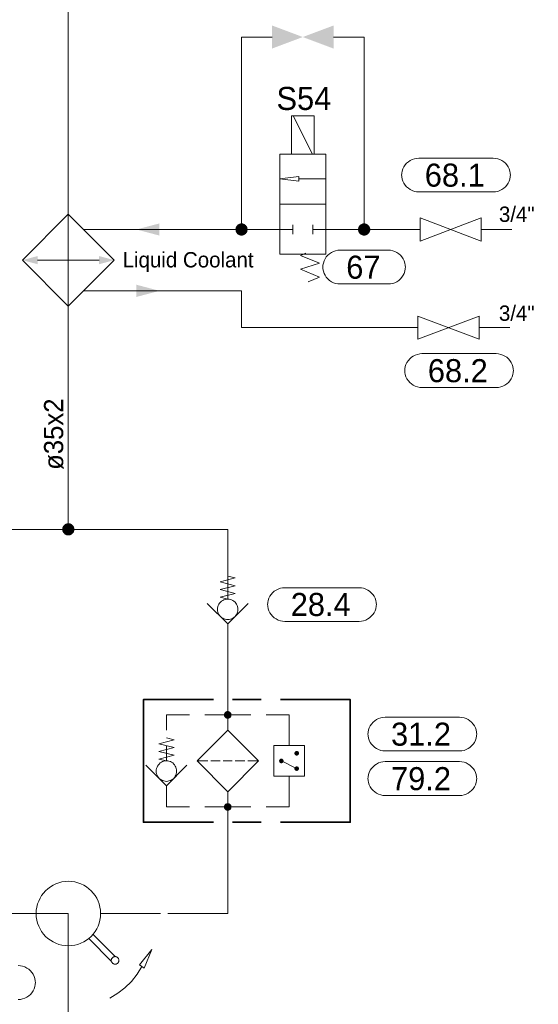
# Model space of a CAD drawing. Header units: millimetres. Extents: x 0 to 138, y 0 to 47.
# Tile 119 of 165: x 39.21 to 41.34, y 5.64 to 9.67. Entities that reach past the tile are written whole.
import ezdxf

# ---------------------------------------------------------------- set-up
doc = ezdxf.new("R2010")
doc.units = ezdxf.units.MM
for name, color, linetype in [('PDF_Geomertry', 7, 'Continuous'), ('PDF_Solid Fills', 7, 'Continuous'), ('PDF_Text', 7, 'Continuous')]:
    doc.layers.add(name, color=color, linetype=linetype)
doc.styles.add('PDF Arial', font='txt')

msp = doc.modelspace()

# ---------------------------------------------------------------- hatches: boundary and pattern name
at = {"layer": 'PDF_Solid Fills', "transparency": 33554559}
for points in [[(40.1201, 8.8124), (40.0951, 8.8124), (40.096, 8.816)], [(40.1201, 8.8124), (40.096, 8.809), (40.0951, 8.8124)], [(40.1201, 8.8124), (40.096, 8.8188), (40.0974, 8.8221)], [(40.1201, 8.8124), (40.096, 8.816), (40.096, 8.8188)], [(40.1201, 8.8124), (40.096, 8.8063), (40.096, 8.809)], [(40.1201, 8.8124), (40.0974, 8.8026), (40.096, 8.8063)], [(40.1201, 8.8124), (40.0974, 8.8221), (40.0987, 8.8249)], [(40.1201, 8.8124), (40.0987, 8.7999), (40.0974, 8.8026)], [(40.1201, 8.8124), (40.0987, 8.8249), (40.1007, 8.8276)], [(40.1201, 8.8124), (40.1007, 8.7971), (40.0987, 8.7999)], [(40.1201, 8.8124), (40.1007, 8.8276), (40.1029, 8.8304)], [(40.1201, 8.8124), (40.1029, 8.7943), (40.1007, 8.7971)], [(40.1201, 8.8124), (40.1029, 8.8304), (40.1049, 8.8326)], [(40.1201, 8.8124), (40.1049, 8.7924), (40.1029, 8.7943)], [(40.1201, 8.8124), (40.1049, 8.8326), (40.1076, 8.834)], [(40.1201, 8.8124), (40.1076, 8.791), (40.1049, 8.7924)], [(40.1201, 8.8124), (40.1076, 8.834), (40.1113, 8.8354)], [(40.1201, 8.8124), (40.1113, 8.7896), (40.1076, 8.791)], [(40.1201, 8.8124), (40.1113, 8.8354), (40.114, 8.8368)], [(40.1201, 8.8124), (40.114, 8.7882), (40.1113, 8.7896)], [(40.1201, 8.8124), (40.114, 8.8368), (40.1174, 8.8374)], [(40.1201, 8.8124), (40.1174, 8.7874), (40.114, 8.7882)], [(40.1201, 8.8124), (40.1174, 8.8374), (40.1201, 8.8374)], [(40.1201, 8.8124), (40.1201, 8.7874), (40.1174, 8.7874)], [(40.1201, 8.8124), (40.1237, 8.8374), (40.1271, 8.8368)], [(40.1201, 8.8124), (40.1201, 8.8374), (40.1237, 8.8374)], [(40.1201, 8.8124), (40.1271, 8.8368), (40.1299, 8.8354)], [(40.1201, 8.8124), (40.1299, 8.8354), (40.1335, 8.834)], [(40.1201, 8.8124), (40.1335, 8.834), (40.1354, 8.8326)], [(40.1201, 8.8124), (40.1354, 8.8326), (40.1382, 8.8304)], [(40.1201, 8.8124), (40.1382, 8.8304), (40.1404, 8.8276)], [(40.1201, 8.8124), (40.1404, 8.8276), (40.1424, 8.8249)], [(40.1201, 8.8124), (40.1424, 8.8249), (40.1437, 8.8221)], [(40.1201, 8.8124), (40.1437, 8.8221), (40.1446, 8.8188)], [(40.1201, 8.8124), (40.1446, 8.8188), (40.1451, 8.816)], [(40.1201, 8.8124), (40.1451, 8.816), (40.146, 8.8124)], [(40.1201, 8.8124), (40.1237, 8.7874), (40.1201, 8.7874)], [(40.1201, 8.8124), (40.1271, 8.7882), (40.1237, 8.7874)], [(40.1201, 8.8124), (40.1299, 8.7896), (40.1271, 8.7882)], [(40.1201, 8.8124), (40.1335, 8.791), (40.1299, 8.7896)], [(40.1201, 8.8124), (40.1354, 8.7924), (40.1335, 8.791)], [(40.1201, 8.8124), (40.1382, 8.7943), (40.1354, 8.7924)], [(40.1201, 8.8124), (40.1404, 8.7971), (40.1382, 8.7943)], [(40.1201, 8.8124), (40.1424, 8.7999), (40.1404, 8.7971)], [(40.1201, 8.8124), (40.1437, 8.8026), (40.1424, 8.7999)], [(40.1201, 8.8124), (40.1446, 8.8063), (40.1437, 8.8026)], [(40.1201, 8.8124), (40.1451, 8.809), (40.1446, 8.8063)], [(40.1201, 8.8124), (40.146, 8.8124), (40.1451, 8.809)], [(40.6237, 8.8124), (40.5979, 8.8124), (40.5987, 8.816)], [(40.6237, 8.8124), (40.5987, 8.809), (40.5979, 8.8124)], [(40.6237, 8.8124), (40.5987, 8.816), (40.5993, 8.8188)], [(40.6237, 8.8124), (40.5993, 8.8063), (40.5987, 8.809)], [(40.6237, 8.8124), (40.5993, 8.8188), (40.6001, 8.8221)], [(40.6237, 8.8124), (40.6001, 8.8026), (40.5993, 8.8063)], [(40.6237, 8.8124), (40.6001, 8.8221), (40.6015, 8.8249)], [(40.6237, 8.8124), (40.6015, 8.7999), (40.6001, 8.8026)], [(40.6237, 8.8124), (40.6015, 8.8249), (40.6035, 8.8276)], [(40.6237, 8.8124), (40.6035, 8.7971), (40.6015, 8.7999)], [(40.6237, 8.8124), (40.6035, 8.8276), (40.6057, 8.8304)], [(40.6237, 8.8124), (40.6057, 8.7943), (40.6035, 8.7971)], [(40.6237, 8.8124), (40.6057, 8.8304), (40.6085, 8.8326)], [(40.6237, 8.8124), (40.6085, 8.7924), (40.6057, 8.7943)], [(40.6237, 8.8124), (40.6085, 8.8326), (40.6113, 8.834)], [(40.6237, 8.8124), (40.6113, 8.791), (40.6085, 8.7924)], [(40.6237, 8.8124), (40.6113, 8.834), (40.614, 8.8354)], [(40.6237, 8.8124), (40.614, 8.7896), (40.6113, 8.791)], [(40.6237, 8.8124), (40.614, 8.8354), (40.6168, 8.8368)], [(40.6237, 8.8124), (40.6168, 8.7882), (40.614, 8.7896)], [(40.6237, 8.8124), (40.6168, 8.8368), (40.6201, 8.8374)], [(40.6237, 8.8124), (40.6201, 8.7874), (40.6168, 8.7882)], [(40.6237, 8.8124), (40.6201, 8.8374), (40.6237, 8.8374)], [(40.6237, 8.8124), (40.6237, 8.7874), (40.6201, 8.7874)], [(40.6237, 8.8124), (40.6265, 8.8374), (40.6299, 8.8368)], [(40.6237, 8.8124), (40.6237, 8.8374), (40.6265, 8.8374)], [(40.6237, 8.8124), (40.6299, 8.8368), (40.6335, 8.8354)], [(40.6237, 8.8124), (40.6335, 8.8354), (40.6363, 8.834)], [(40.6237, 8.8124), (40.6363, 8.834), (40.639, 8.8326)], [(40.6237, 8.8124), (40.639, 8.8326), (40.641, 8.8304)], [(40.6237, 8.8124), (40.641, 8.8304), (40.6432, 8.8276)], [(40.6237, 8.8124), (40.6432, 8.8276), (40.6451, 8.8249)], [(40.6237, 8.8124), (40.6451, 8.8249), (40.6465, 8.8221)], [(40.6237, 8.8124), (40.6465, 8.8221), (40.6479, 8.8188)], [(40.6237, 8.8124), (40.6479, 8.8188), (40.6488, 8.816)], [(40.6237, 8.8124), (40.6488, 8.816), (40.6488, 8.8124)], [(40.6237, 8.8124), (40.6265, 8.7874), (40.6237, 8.7874)], [(40.6237, 8.8124), (40.6299, 8.7882), (40.6265, 8.7874)], [(40.6237, 8.8124), (40.6335, 8.7896), (40.6299, 8.7882)], [(40.6237, 8.8124), (40.6363, 8.791), (40.6335, 8.7896)], [(40.6237, 8.8124), (40.639, 8.7924), (40.6363, 8.791)], [(40.6237, 8.8124), (40.641, 8.7943), (40.639, 8.7924)], [(40.6237, 8.8124), (40.6432, 8.7971), (40.641, 8.7943)], [(40.6237, 8.8124), (40.6451, 8.7999), (40.6432, 8.7971)], [(40.6237, 8.8124), (40.6465, 8.8026), (40.6451, 8.7999)], [(40.6237, 8.8124), (40.6479, 8.8063), (40.6465, 8.8026)], [(40.6237, 8.8124), (40.6488, 8.809), (40.6479, 8.8063)], [(40.6237, 8.8124), (40.6488, 8.8124), (40.6488, 8.809)], [(39.4099, 7.5832), (39.3854, 7.5901), (39.3868, 7.5929)], [(39.4099, 7.5832), (39.3854, 7.5868), (39.3854, 7.5901)], [(39.4099, 7.5832), (39.3868, 7.5929), (39.3882, 7.5957)], [(39.4099, 7.5832), (39.3882, 7.5957), (39.3904, 7.5985)], [(39.4099, 7.5832), (39.3904, 7.5985), (39.3924, 7.6012)], [(39.4099, 7.5832), (39.3924, 7.6012), (39.3946, 7.6035)], [(39.4099, 7.5832), (39.3946, 7.6035), (39.3974, 7.6054)], [(39.4099, 7.5832), (39.3974, 7.6054), (39.4007, 7.6068)], [(39.4099, 7.5832), (39.4007, 7.6068), (39.4035, 7.6076)], [(39.4099, 7.5832), (39.4035, 7.6076), (39.4071, 7.6082)], [(39.4099, 7.5832), (39.4071, 7.6082), (39.4099, 7.6082)], [(39.4099, 7.5832), (39.4132, 7.6082), (39.4168, 7.6076)], [(39.4099, 7.5832), (39.4099, 7.6082), (39.4132, 7.6082)], [(39.4099, 7.5832), (39.4168, 7.6076), (39.4196, 7.6068)], [(39.4099, 7.5832), (39.4196, 7.6068), (39.4229, 7.6054)], [(39.4099, 7.5832), (39.4229, 7.6054), (39.4251, 7.6035)], [(39.4099, 7.5832), (39.4251, 7.6035), (39.4279, 7.6012)], [(39.4099, 7.5832), (39.4279, 7.6012), (39.4299, 7.5985)], [(39.4099, 7.5832), (39.4299, 7.5985), (39.4321, 7.5957)], [(39.4099, 7.5832), (39.4321, 7.5957), (39.4335, 7.5929)], [(39.4099, 7.5832), (39.4335, 7.5929), (39.434, 7.5901)], [(39.4099, 7.5832), (39.434, 7.5901), (39.4349, 7.5868)], [(39.4099, 7.5832), (39.3849, 7.5832), (39.3854, 7.5868)], [(39.4099, 7.5832), (39.3854, 7.5799), (39.3849, 7.5832)], [(39.4099, 7.5832), (39.3854, 7.5771), (39.3854, 7.5799)], [(39.4099, 7.5832), (39.3868, 7.5735), (39.3854, 7.5771)], [(39.4099, 7.5832), (39.3882, 7.5707), (39.3868, 7.5735)], [(39.4099, 7.5832), (39.3904, 7.5679), (39.3882, 7.5707)], [(39.4099, 7.5832), (39.3924, 7.566), (39.3904, 7.5679)], [(39.4099, 7.5832), (39.3946, 7.5632), (39.3924, 7.566)], [(39.4099, 7.5832), (39.3974, 7.5618), (39.3946, 7.5632)], [(39.4099, 7.5832), (39.4007, 7.5604), (39.3974, 7.5618)], [(39.4099, 7.5832), (39.4035, 7.559), (39.4007, 7.5604)], [(39.4099, 7.5832), (39.4071, 7.5582), (39.4035, 7.559)], [(39.4099, 7.5832), (39.4099, 7.5582), (39.4071, 7.5582)], [(39.4099, 7.5832), (39.4349, 7.5868), (39.4354, 7.5832)], [(39.4099, 7.5832), (39.4132, 7.5582), (39.4099, 7.5582)], [(39.4099, 7.5832), (39.4168, 7.559), (39.4132, 7.5582)], [(39.4099, 7.5832), (39.4196, 7.5604), (39.4168, 7.559)], [(39.4099, 7.5832), (39.4229, 7.5618), (39.4196, 7.5604)], [(39.4099, 7.5832), (39.4251, 7.5632), (39.4229, 7.5618)], [(39.4099, 7.5832), (39.4279, 7.566), (39.4251, 7.5632)], [(39.4099, 7.5832), (39.4299, 7.5679), (39.4279, 7.566)], [(39.4099, 7.5832), (39.4321, 7.5707), (39.4299, 7.5679)], [(39.4099, 7.5832), (39.4335, 7.5735), (39.4321, 7.5707)], [(39.4099, 7.5832), (39.434, 7.5771), (39.4335, 7.5735)], [(39.4099, 7.5832), (39.4349, 7.5799), (39.434, 7.5771)], [(39.4099, 7.5832), (39.4354, 7.5832), (39.4349, 7.5799)], [(40.064, 6.8229), (40.0479, 6.8229), (40.0487, 6.8249)], [(40.064, 6.8229), (40.0487, 6.8207), (40.0479, 6.8229)], [(40.064, 6.8229), (40.0487, 6.8271), (40.0493, 6.8285)], [(40.064, 6.8229), (40.0487, 6.8249), (40.0487, 6.8271)], [(40.064, 6.8229), (40.0487, 6.8188), (40.0487, 6.8207)], [(40.064, 6.8229), (40.0493, 6.8165), (40.0487, 6.8188)], [(40.064, 6.8229), (40.0493, 6.8285), (40.0501, 6.8304)], [(40.064, 6.8229), (40.0501, 6.8146), (40.0493, 6.8165)], [(40.064, 6.8229), (40.0501, 6.8304), (40.0515, 6.8326)], [(40.064, 6.8229), (40.0515, 6.8132), (40.0501, 6.8146)], [(40.064, 6.8229), (40.0515, 6.8326), (40.0529, 6.834)], [(40.064, 6.8229), (40.0529, 6.8118), (40.0515, 6.8132)], [(40.064, 6.8229), (40.0529, 6.834), (40.0543, 6.8354)], [(40.064, 6.8229), (40.0543, 6.8104), (40.0529, 6.8118)], [(40.064, 6.8229), (40.0543, 6.8354), (40.0563, 6.836)], [(40.064, 6.8229), (40.0563, 6.809), (40.0543, 6.8104)], [(40.064, 6.8229), (40.0563, 6.836), (40.0576, 6.8374)], [(40.064, 6.8229), (40.0576, 6.8082), (40.0563, 6.809)], [(40.064, 6.8229), (40.0576, 6.8374), (40.0599, 6.8382)], [(40.064, 6.8229), (40.0599, 6.8076), (40.0576, 6.8082)], [(40.064, 6.8229), (40.0599, 6.8382), (40.0618, 6.8382)], [(40.064, 6.8229), (40.0618, 6.8068), (40.0599, 6.8076)], [(40.064, 6.8229), (40.0618, 6.8382), (40.064, 6.8382)], [(40.064, 6.8229), (40.064, 6.8068), (40.0618, 6.8068)], [(40.064, 6.8229), (40.0682, 6.8382), (40.0701, 6.8374)], [(40.064, 6.8229), (40.066, 6.8382), (40.0682, 6.8382)], [(40.064, 6.8229), (40.064, 6.8382), (40.066, 6.8382)], [(40.064, 6.8229), (40.0701, 6.8374), (40.0715, 6.836)], [(40.064, 6.8229), (40.0715, 6.836), (40.0737, 6.8354)], [(40.064, 6.8229), (40.0737, 6.8354), (40.0751, 6.834)], [(40.064, 6.8229), (40.0751, 6.834), (40.0765, 6.8326)], [(40.064, 6.8229), (40.0765, 6.8326), (40.0779, 6.8304)], [(40.064, 6.8229), (40.0779, 6.8304), (40.0785, 6.8285)], [(40.064, 6.8229), (40.0785, 6.8285), (40.0793, 6.8271)], [(40.064, 6.8229), (40.0793, 6.8271), (40.0793, 6.8249)], [(40.064, 6.8229), (40.0793, 6.8249), (40.0799, 6.8229)], [(40.064, 6.8229), (40.066, 6.8068), (40.064, 6.8068)], [(40.064, 6.8229), (40.0682, 6.8076), (40.066, 6.8068)], [(40.064, 6.8229), (40.0701, 6.8082), (40.0682, 6.8076)], [(40.064, 6.8229), (40.0715, 6.809), (40.0701, 6.8082)], [(40.064, 6.8229), (40.0737, 6.8104), (40.0715, 6.809)], [(40.064, 6.8229), (40.0751, 6.8118), (40.0737, 6.8104)], [(40.064, 6.8229), (40.0765, 6.8132), (40.0751, 6.8118)], [(40.064, 6.8229), (40.0779, 6.8146), (40.0765, 6.8132)], [(40.064, 6.8229), (40.0785, 6.8165), (40.0779, 6.8146)], [(40.064, 6.8229), (40.0793, 6.8188), (40.0785, 6.8165)], [(40.064, 6.8229), (40.0793, 6.8207), (40.0793, 6.8188)], [(40.064, 6.8229), (40.0799, 6.8229), (40.0793, 6.8207)], [(40.3465, 6.6651), (40.3376, 6.6679), (40.3382, 6.6693)], [(40.3465, 6.6651), (40.3376, 6.6665), (40.3376, 6.6679)], [(40.3465, 6.6651), (40.3376, 6.6651), (40.3376, 6.6665)], [(40.3465, 6.6651), (40.3376, 6.6646), (40.3376, 6.6651)], [(40.3465, 6.6651), (40.3376, 6.6632), (40.3376, 6.6646)], [(40.3465, 6.6651), (40.3382, 6.6618), (40.3376, 6.6632)], [(40.3465, 6.6651), (40.3382, 6.6693), (40.339, 6.6701)], [(40.3465, 6.6651), (40.339, 6.661), (40.3382, 6.6618)], [(40.3465, 6.6651), (40.339, 6.6701), (40.3396, 6.6715)], [(40.3465, 6.6651), (40.3396, 6.6596), (40.339, 6.661)], [(40.3465, 6.6651), (40.3396, 6.6715), (40.3404, 6.6721)], [(40.3465, 6.6651), (40.3404, 6.659), (40.3396, 6.6596)], [(40.3465, 6.6651), (40.3404, 6.6721), (40.341, 6.6729)], [(40.3465, 6.6651), (40.341, 6.6582), (40.3404, 6.659)], [(40.3465, 6.6651), (40.341, 6.6729), (40.3424, 6.6735)], [(40.3465, 6.6651), (40.3424, 6.6576), (40.341, 6.6582)], [(40.3465, 6.6651), (40.3424, 6.6735), (40.3432, 6.6743)], [(40.3465, 6.6651), (40.3432, 6.6568), (40.3424, 6.6576)], [(40.3465, 6.6651), (40.3432, 6.6743), (40.3446, 6.6749)], [(40.3465, 6.6651), (40.3446, 6.6563), (40.3432, 6.6568)], [(40.3465, 6.6651), (40.3446, 6.6749), (40.346, 6.6749)], [(40.3465, 6.6651), (40.346, 6.6563), (40.3446, 6.6563)], [(40.3465, 6.6651), (40.346, 6.6749), (40.3465, 6.6749)], [(40.3465, 6.6651), (40.3465, 6.6563), (40.346, 6.6563)], [(40.3465, 6.6651), (40.3493, 6.6749), (40.3507, 6.6743)], [(40.3465, 6.6651), (40.3479, 6.6749), (40.3493, 6.6749)], [(40.3465, 6.6651), (40.3465, 6.6749), (40.3479, 6.6749)], [(40.3465, 6.6651), (40.3507, 6.6743), (40.3515, 6.6735)], [(40.3465, 6.6651), (40.3515, 6.6735), (40.3529, 6.6729)], [(40.3465, 6.6651), (40.3529, 6.6729), (40.3535, 6.6721)], [(40.3465, 6.6651), (40.3535, 6.6721), (40.3543, 6.6715)], [(40.3465, 6.6651), (40.3543, 6.6715), (40.3549, 6.6701)], [(40.3465, 6.6651), (40.3549, 6.6701), (40.3557, 6.6693)], [(40.3465, 6.6651), (40.3557, 6.6693), (40.3557, 6.6679)], [(40.3465, 6.6651), (40.3557, 6.6679), (40.3563, 6.6665)], [(40.3465, 6.6651), (40.3563, 6.6665), (40.3563, 6.6651)], [(40.3465, 6.6651), (40.3479, 6.6563), (40.3465, 6.6563)], [(40.3465, 6.6651), (40.3493, 6.6563), (40.3479, 6.6563)], [(40.3465, 6.6651), (40.3507, 6.6568), (40.3493, 6.6563)], [(40.3465, 6.6651), (40.3515, 6.6576), (40.3507, 6.6568)], [(40.3465, 6.6651), (40.3529, 6.6582), (40.3515, 6.6576)], [(40.3465, 6.6651), (40.3535, 6.659), (40.3529, 6.6582)], [(40.3465, 6.6651), (40.3543, 6.6596), (40.3535, 6.659)], [(40.3465, 6.6651), (40.3549, 6.661), (40.3543, 6.6596)], [(40.3465, 6.6651), (40.3557, 6.6618), (40.3549, 6.661)], [(40.3465, 6.6651), (40.3557, 6.6632), (40.3557, 6.6618)], [(40.3465, 6.6651), (40.3563, 6.6646), (40.3557, 6.6632)], [(40.3465, 6.6651), (40.3563, 6.6651), (40.3563, 6.6646)], [(40.284, 6.634), (40.2743, 6.6354), (40.2751, 6.6368)], [(40.284, 6.634), (40.2743, 6.634), (40.2743, 6.6354)], [(40.284, 6.634), (40.2743, 6.6326), (40.2743, 6.634)], [(40.284, 6.634), (40.2751, 6.6318), (40.2743, 6.6326)], [(40.284, 6.634), (40.2751, 6.6374), (40.2757, 6.6388)], [(40.284, 6.634), (40.2751, 6.6368), (40.2751, 6.6374)], [(40.284, 6.634), (40.2751, 6.6304), (40.2751, 6.6318)], [(40.284, 6.634), (40.2757, 6.629), (40.2751, 6.6304)], [(40.284, 6.634), (40.2757, 6.6388), (40.2765, 6.6396)], [(40.284, 6.634), (40.2765, 6.6285), (40.2757, 6.629)], [(40.284, 6.634), (40.2765, 6.6396), (40.2771, 6.641)], [(40.284, 6.634), (40.2771, 6.6276), (40.2765, 6.6285)], [(40.284, 6.634), (40.2771, 6.641), (40.2785, 6.6415)], [(40.284, 6.634), (40.2785, 6.6262), (40.2771, 6.6276)], [(40.284, 6.634), (40.2785, 6.6415), (40.2793, 6.6424)], [(40.284, 6.634), (40.2793, 6.6257), (40.2785, 6.6262)], [(40.284, 6.634), (40.2793, 6.6424), (40.2807, 6.6429)], [(40.284, 6.634), (40.2807, 6.6257), (40.2793, 6.6257)], [(40.284, 6.634), (40.2807, 6.6429), (40.2813, 6.6429)], [(40.284, 6.634), (40.2813, 6.6249), (40.2807, 6.6257)], [(40.284, 6.634), (40.2813, 6.6429), (40.2826, 6.6437)], [(40.284, 6.634), (40.2826, 6.6249), (40.2813, 6.6249)], [(40.284, 6.634), (40.2826, 6.6437), (40.284, 6.6437)], [(40.284, 6.634), (40.284, 6.6249), (40.2826, 6.6249)], [(40.284, 6.634), (40.2854, 6.6437), (40.2863, 6.6429)], [(40.284, 6.634), (40.284, 6.6437), (40.2854, 6.6437)], [(40.284, 6.634), (40.2876, 6.6429), (40.289, 6.6424)], [(40.284, 6.634), (40.2863, 6.6429), (40.2876, 6.6429)], [(40.284, 6.634), (40.289, 6.6424), (40.2896, 6.6415)], [(40.284, 6.634), (40.2896, 6.6415), (40.2904, 6.641)], [(40.284, 6.634), (40.2904, 6.641), (40.2918, 6.6396)], [(40.284, 6.634), (40.2918, 6.6396), (40.2924, 6.6388)], [(40.284, 6.634), (40.2924, 6.6388), (40.2924, 6.6374)], [(40.284, 6.634), (40.2924, 6.6374), (40.2932, 6.6368)], [(40.284, 6.634), (40.2932, 6.6368), (40.2932, 6.6354)], [(40.284, 6.634), (40.2932, 6.6354), (40.2932, 6.634)], [(40.284, 6.634), (40.2854, 6.6249), (40.284, 6.6249)], [(40.284, 6.634), (40.2863, 6.6249), (40.2854, 6.6249)], [(40.284, 6.634), (40.2876, 6.6257), (40.2863, 6.6249)], [(40.284, 6.634), (40.289, 6.6257), (40.2876, 6.6257)], [(40.284, 6.634), (40.2896, 6.6262), (40.289, 6.6257)], [(40.284, 6.634), (40.2904, 6.6276), (40.2896, 6.6262)], [(40.284, 6.634), (40.2918, 6.6285), (40.2904, 6.6276)], [(40.284, 6.634), (40.2924, 6.629), (40.2918, 6.6285)], [(40.284, 6.634), (40.2924, 6.6304), (40.2924, 6.629)], [(40.284, 6.634), (40.2932, 6.6318), (40.2924, 6.6304)], [(40.284, 6.634), (40.2932, 6.6326), (40.2932, 6.6318)], [(40.284, 6.634), (40.2932, 6.634), (40.2932, 6.6326)], [(40.3465, 6.6026), (40.3376, 6.6049), (40.3382, 6.6063)], [(40.3465, 6.6026), (40.3376, 6.604), (40.3376, 6.6049)], [(40.3465, 6.6026), (40.3376, 6.6026), (40.3376, 6.604)], [(40.3465, 6.6026), (40.3376, 6.6013), (40.3376, 6.6026)], [(40.3465, 6.6026), (40.3376, 6.5999), (40.3376, 6.6013)], [(40.3465, 6.6026), (40.3382, 6.5993), (40.3376, 6.5999)], [(40.3465, 6.6026), (40.3382, 6.6063), (40.339, 6.6076)], [(40.3465, 6.6026), (40.339, 6.5979), (40.3382, 6.5993)], [(40.3465, 6.6026), (40.339, 6.6076), (40.3396, 6.6082)], [(40.3465, 6.6026), (40.3396, 6.5971), (40.339, 6.5979)], [(40.3465, 6.6026), (40.3396, 6.6082), (40.3404, 6.609)], [(40.3465, 6.6026), (40.3404, 6.5957), (40.3396, 6.5971)], [(40.3465, 6.6026), (40.3404, 6.609), (40.341, 6.6104)], [(40.3465, 6.6026), (40.341, 6.5951), (40.3404, 6.5957)], [(40.3465, 6.6026), (40.341, 6.6104), (40.3424, 6.611)], [(40.3465, 6.6026), (40.3424, 6.5943), (40.341, 6.5951)], [(40.3465, 6.6026), (40.3424, 6.611), (40.3432, 6.611)], [(40.3465, 6.6026), (40.3432, 6.5938), (40.3424, 6.5943)], [(40.3465, 6.6026), (40.3432, 6.611), (40.3446, 6.6118)], [(40.3465, 6.6026), (40.3446, 6.5938), (40.3432, 6.5938)], [(40.3465, 6.6026), (40.3446, 6.6118), (40.346, 6.6118)], [(40.3465, 6.6026), (40.346, 6.5929), (40.3446, 6.5938)], [(40.3465, 6.6026), (40.346, 6.6118), (40.3465, 6.6118)], [(40.3465, 6.6026), (40.3465, 6.5929), (40.346, 6.5929)], [(40.3465, 6.6026), (40.3493, 6.6118), (40.3507, 6.611)], [(40.3465, 6.6026), (40.3479, 6.6118), (40.3493, 6.6118)], [(40.3465, 6.6026), (40.3465, 6.6118), (40.3479, 6.6118)], [(40.3465, 6.6026), (40.3515, 6.611), (40.3529, 6.6104)], [(40.3465, 6.6026), (40.3507, 6.611), (40.3515, 6.611)], [(40.3465, 6.6026), (40.3529, 6.6104), (40.3535, 6.609)], [(40.3465, 6.6026), (40.3535, 6.609), (40.3543, 6.6082)], [(40.3465, 6.6026), (40.3543, 6.6082), (40.3549, 6.6076)], [(40.3465, 6.6026), (40.3549, 6.6076), (40.3557, 6.6063)], [(40.3465, 6.6026), (40.3557, 6.6063), (40.3557, 6.6049)], [(40.3465, 6.6026), (40.3557, 6.6049), (40.3563, 6.604)], [(40.3465, 6.6026), (40.3563, 6.604), (40.3563, 6.6026)], [(40.3465, 6.6026), (40.3479, 6.5929), (40.3465, 6.5929)], [(40.3465, 6.6026), (40.3493, 6.5938), (40.3479, 6.5929)], [(40.3465, 6.6026), (40.3507, 6.5938), (40.3493, 6.5938)], [(40.3465, 6.6026), (40.3515, 6.5943), (40.3507, 6.5938)], [(40.3465, 6.6026), (40.3529, 6.5951), (40.3515, 6.5943)], [(40.3465, 6.6026), (40.3535, 6.5957), (40.3529, 6.5951)], [(40.3465, 6.6026), (40.3543, 6.5971), (40.3535, 6.5957)], [(40.3465, 6.6026), (40.3549, 6.5979), (40.3543, 6.5971)], [(40.3465, 6.6026), (40.3557, 6.5993), (40.3549, 6.5979)], [(40.3465, 6.6026), (40.3557, 6.5999), (40.3557, 6.5993)], [(40.3465, 6.6026), (40.3563, 6.6013), (40.3557, 6.5999)], [(40.3465, 6.6026), (40.3563, 6.6026), (40.3563, 6.6013)], [(40.064, 6.4457), (40.0529, 6.4568), (40.0543, 6.4582)], [(40.064, 6.4457), (40.0543, 6.4582), (40.0563, 6.459)], [(40.064, 6.4457), (40.0563, 6.459), (40.0576, 6.4596)], [(40.064, 6.4457), (40.0576, 6.4596), (40.0599, 6.4604)], [(40.064, 6.4457), (40.0599, 6.4604), (40.0618, 6.461)], [(40.064, 6.4457), (40.0618, 6.461), (40.064, 6.461)], [(40.064, 6.4457), (40.066, 6.461), (40.0682, 6.4604)], [(40.064, 6.4457), (40.064, 6.461), (40.066, 6.461)], [(40.064, 6.4457), (40.0682, 6.4604), (40.0701, 6.4596)], [(40.064, 6.4457), (40.0701, 6.4596), (40.0715, 6.459)], [(40.064, 6.4457), (40.0715, 6.459), (40.0737, 6.4582)], [(40.064, 6.4457), (40.0737, 6.4582), (40.0751, 6.4568)], [(40.064, 6.4457), (40.0479, 6.4457), (40.0487, 6.4479)], [(40.064, 6.4457), (40.0487, 6.4438), (40.0479, 6.4457)], [(40.064, 6.4457), (40.0487, 6.4493), (40.0493, 6.4513)], [(40.064, 6.4457), (40.0487, 6.4479), (40.0487, 6.4493)], [(40.064, 6.4457), (40.0487, 6.4415), (40.0487, 6.4438)], [(40.064, 6.4457), (40.0493, 6.4396), (40.0487, 6.4415)], [(40.064, 6.4457), (40.0493, 6.4513), (40.0501, 6.4535)], [(40.064, 6.4457), (40.0501, 6.4374), (40.0493, 6.4396)], [(40.064, 6.4457), (40.0501, 6.4535), (40.0515, 6.4549)], [(40.064, 6.4457), (40.0515, 6.436), (40.0501, 6.4374)], [(40.064, 6.4457), (40.0515, 6.4549), (40.0529, 6.4568)], [(40.064, 6.4457), (40.0529, 6.4346), (40.0515, 6.436)], [(40.064, 6.4457), (40.0543, 6.4332), (40.0529, 6.4346)], [(40.064, 6.4457), (40.0563, 6.4318), (40.0543, 6.4332)], [(40.064, 6.4457), (40.0576, 6.4313), (40.0563, 6.4318)], [(40.064, 6.4457), (40.0599, 6.4304), (40.0576, 6.4313)], [(40.064, 6.4457), (40.0618, 6.4299), (40.0599, 6.4304)], [(40.064, 6.4457), (40.064, 6.4299), (40.0618, 6.4299)], [(40.064, 6.4457), (40.0751, 6.4568), (40.0765, 6.4549)], [(40.064, 6.4457), (40.0765, 6.4549), (40.0779, 6.4535)], [(40.064, 6.4457), (40.0779, 6.4535), (40.0785, 6.4513)], [(40.064, 6.4457), (40.0785, 6.4513), (40.0793, 6.4493)], [(40.064, 6.4457), (40.0793, 6.4493), (40.0793, 6.4479)], [(40.064, 6.4457), (40.0793, 6.4479), (40.0799, 6.4457)], [(40.064, 6.4457), (40.066, 6.4299), (40.064, 6.4299)], [(40.064, 6.4457), (40.0682, 6.4304), (40.066, 6.4299)], [(40.064, 6.4457), (40.0701, 6.4313), (40.0682, 6.4304)], [(40.064, 6.4457), (40.0715, 6.4318), (40.0701, 6.4313)], [(40.064, 6.4457), (40.0737, 6.4332), (40.0715, 6.4318)], [(40.064, 6.4457), (40.0751, 6.4346), (40.0737, 6.4332)], [(40.064, 6.4457), (40.0765, 6.436), (40.0751, 6.4346)], [(40.064, 6.4457), (40.0779, 6.4374), (40.0765, 6.436)], [(40.064, 6.4457), (40.0785, 6.4396), (40.0779, 6.4374)], [(40.064, 6.4457), (40.0793, 6.4415), (40.0785, 6.4396)], [(40.064, 6.4457), (40.0793, 6.4438), (40.0793, 6.4415)], [(40.064, 6.4457), (40.0799, 6.4457), (40.0793, 6.4438)]]:
    msp.add_hatch(color=256, dxfattribs=at).paths.add_polyline_path(points)

# ---------------------------------------------------------------- linework, layer by layer
at = {"layer": 'PDF_Geomertry', "lineweight": 15}
for points in [[(39.4099, 8.8757), (39.4099, 10.5415), (36.059, 10.5415), (36.059, 5.5563), (36.059, 4.861), (36.059, 4.8368)], [(40.246, 9.6012), (40.1201, 9.6012), (40.1201, 8.8124)], [(40.4979, 9.6012), (40.6237, 9.6012), (40.6237, 8.8124)], [(40.4113, 9.1207), (40.3326, 9.2776)], [(40.466, 9.0201), (40.3563, 9.0201)], [(40.466, 8.916), (40.2779, 8.916)], [(39.4099, 8.561), (39.4099, 8.8124)], [(39.4729, 8.8124), (39.9132, 8.8124), (40.1201, 8.8124), (40.2779, 8.8124), (40.3279, 8.8124)], [(40.3313, 8.8312), (40.3313, 8.7938)], [(40.4126, 8.8312), (40.4126, 8.7938)], [(40.8529, 8.8124), (40.6237, 8.8124), (40.466, 8.8124), (40.416, 8.8124)], [(41.1043, 8.8124), (41.2299, 8.8124)], [(39.284, 8.6868), (39.4099, 8.6868), (39.5363, 8.6868)], [(40.3849, 8.7151), (40.3626, 8.7054), (40.441, 8.6743), (40.3626, 8.6493), (40.441, 8.6174), (40.3937, 8.5985)], [(39.4729, 8.561), (39.9132, 8.561), (40.1201, 8.561), (40.1201, 8.4104), (40.8432, 8.4104)], [(39.4099, 8.4979), (39.4099, 7.5832)], [(41.0951, 8.4104), (41.221, 8.4104)], [(38.6965, 7.3951), (38.7279, 7.3868), (38.6654, 7.3715), (38.7279, 7.3554), (38.6654, 7.3396), (38.7279, 7.3243), (38.6654, 7.3082), (38.6965, 7.3007), (38.6965, 7.5832), (39.4099, 7.5832), (40.064, 7.5832), (40.064, 7.2971), (40.0326, 7.3054), (40.0951, 7.3207), (40.0326, 7.3368), (40.0951, 7.3521), (40.0326, 7.3679), (40.0951, 7.384), (40.064, 7.3915)], [(40.1479, 7.2799), (40.064, 7.1965), (39.9799, 7.2799)], [(40.064, 7.1965), (40.064, 7.1715), (40.064, 6.8854), (40.064, 6.7596)], [(39.8126, 6.7596), (39.8126, 6.8229), (39.9071, 6.8229)], [(39.9696, 6.8229), (40.064, 6.8229), (40.1585, 6.8229)], [(40.221, 6.8229), (40.3154, 6.8229), (40.3154, 6.6971)], [(39.8126, 6.7285), (39.8438, 6.7207), (39.7813, 6.7049), (39.8438, 6.6887), (39.7813, 6.6735), (39.8438, 6.6576), (39.7813, 6.6415), (39.8126, 6.634), (39.8126, 6.6971)], [(39.9821, 6.634), (39.9382, 6.634)], [(40.0326, 6.634), (39.9946, 6.634)], [(40.0451, 6.634), (40.0826, 6.634)], [(40.0951, 6.634), (40.1335, 6.634)], [(40.1896, 6.634), (40.146, 6.634)], [(40.284, 6.634), (40.3465, 6.6026)], [(39.8965, 6.6165), (39.8126, 6.5326), (39.7285, 6.6165)], [(40.221, 6.4457), (40.3154, 6.4457), (40.3154, 6.5715)], [(39.8126, 6.5326), (39.8126, 6.5082), (39.8126, 6.4457), (39.9071, 6.4457)], [(39.8188, 6.0082), (40.064, 6.0082), (40.064, 6.3826), (40.064, 6.5082)], [(39.9696, 6.4457), (40.064, 6.4457), (40.1585, 6.4457)], [(39.096, 6.0082), (39.0326, 6.0082), (39.4099, 6.0082), (39.4099, 5.6313), (39.4099, 5.4743), (38.1215, 5.4743), (38.1215, 5.2665), (38.0896, 5.2743), (38.1529, 5.2901), (38.0896, 5.3063), (38.1529, 5.3215), (38.0896, 5.3374), (38.1529, 5.3535), (38.1215, 5.361)], [(39.7243, 6.0082), (39.7876, 6.0082), (39.5424, 6.0082)], [(39.5863, 5.8137), (39.4951, 5.9049)], [(39.6021, 5.8326), (39.5104, 5.9235)], [(39.2043, 5.7951), (39.2132, 5.7943), (39.2224, 5.7924), (39.2313, 5.7896), (39.2396, 5.7854), (39.2474, 5.7804), (39.2543, 5.7743), (39.2604, 5.7674), (39.2654, 5.7596), (39.2696, 5.7512), (39.2724, 5.7424), (39.2743, 5.7332), (39.2751, 5.7243), (39.2751, 5.7271), (39.2743, 5.7179), (39.2724, 5.709), (39.2696, 5.6999), (39.2654, 5.6915), (39.2604, 5.684), (39.2543, 5.6771), (39.2474, 5.6707), (39.2396, 5.666), (39.2313, 5.6618), (39.2224, 5.659), (39.2132, 5.6568), (39.2043, 5.6563)], [(39.5799, 5.6624), (39.6126, 5.6818), (39.6424, 5.704), (39.6687, 5.7304), (39.6924, 5.7596), (39.7118, 5.7915)]]:
    msp.add_lwpolyline(points, dxfattribs=at)
for points in [[(40.3251, 9.1207), (40.4187, 9.1207), (40.4187, 9.2776), (40.3251, 9.2776), (40.3251, 9.1207)], [(40.2779, 9.1207), (40.2779, 8.7118), (40.466, 8.7118), (40.466, 9.1207)], [(41.1529, 9.1049), (41.1626, 9.104), (41.1715, 9.1021), (41.1799, 9.0993), (41.1882, 9.0951), (41.196, 9.0901), (41.2029, 9.084), (41.209, 9.0771), (41.2146, 9.0693), (41.2182, 9.061), (41.2215, 9.0521), (41.2229, 9.0429), (41.2237, 9.034), (41.2237, 9.0374), (41.2229, 9.0276), (41.2215, 9.0187), (41.2182, 9.0104), (41.2146, 9.0021), (41.209, 8.9943), (41.2029, 8.9874), (41.196, 8.9813), (41.1882, 8.9757), (41.1799, 8.9721), (41.1715, 8.9688), (41.1626, 8.9674), (41.1529, 8.9665), (40.8479, 8.9665), (40.839, 8.9674), (40.8299, 8.9688), (40.821, 8.9721), (40.8126, 8.9757), (40.8049, 8.9813), (40.7979, 8.9874), (40.7918, 8.9943), (40.7868, 9.0021), (40.7826, 9.0104), (40.7799, 9.0187), (40.7779, 9.0276), (40.7771, 9.0374), (40.7771, 9.034), (40.7779, 9.0429), (40.7799, 9.0521), (40.7826, 9.061), (40.7868, 9.0693), (40.7918, 9.0771), (40.7979, 9.084), (40.8049, 9.0901), (40.8126, 9.0951), (40.821, 9.0993), (40.8299, 9.1021), (40.839, 9.104), (40.8479, 9.1049), (41.1529, 9.1049)], [(40.3563, 9.0104), (40.3563, 9.029), (40.2779, 9.0201)], [(39.4099, 8.4979), (39.2215, 8.6868), (39.4099, 8.8757), (39.4099, 8.4979)], [(39.4099, 8.4979), (39.5987, 8.6868), (39.4099, 8.8757), (39.4099, 8.4979)], [(40.8529, 8.8596), (41.1043, 8.7651), (41.1043, 8.8596), (40.8529, 8.7651), (40.8529, 8.8596)], [(40.7224, 8.7276), (40.7321, 8.7271), (40.741, 8.7249), (40.7493, 8.7221), (40.7576, 8.7179), (40.7654, 8.7132), (40.7724, 8.7068), (40.7785, 8.6999), (40.7835, 8.6924), (40.7876, 8.684), (40.791, 8.6749), (40.7924, 8.666), (40.7932, 8.6568), (40.7932, 8.6596), (40.7924, 8.6507), (40.791, 8.6415), (40.7876, 8.6326), (40.7835, 8.6249), (40.7785, 8.6165), (40.7724, 8.6096), (40.7654, 8.604), (40.7576, 8.5985), (40.7493, 8.5943), (40.741, 8.5915), (40.7321, 8.5896), (40.7224, 8.5896), (40.5243, 8.5896), (40.5154, 8.5896), (40.5063, 8.5915), (40.4974, 8.5943), (40.489, 8.5985), (40.4813, 8.604), (40.4743, 8.6096), (40.4682, 8.6165), (40.4632, 8.6249), (40.459, 8.6326), (40.4563, 8.6415), (40.4543, 8.6507), (40.4535, 8.6596), (40.4535, 8.6568), (40.4543, 8.666), (40.4563, 8.6749), (40.459, 8.684), (40.4632, 8.6924), (40.4682, 8.6999), (40.4743, 8.7068), (40.4813, 8.7132), (40.489, 8.7179), (40.4974, 8.7221), (40.5063, 8.7249), (40.5154, 8.7271), (40.5243, 8.7276), (40.7224, 8.7276)], [(40.8432, 8.4568), (41.0951, 8.3632), (41.0951, 8.4568), (40.8432, 8.3632), (40.8432, 8.4568)], [(41.1654, 8.3035), (41.1751, 8.3026), (41.184, 8.3007), (41.1924, 8.2979), (41.2007, 8.2938), (41.2085, 8.2887), (41.2154, 8.2826), (41.2215, 8.2757), (41.2271, 8.2679), (41.2313, 8.2596), (41.234, 8.2507), (41.2354, 8.2415), (41.2363, 8.2326), (41.2363, 8.2354), (41.2354, 8.2262), (41.234, 8.2174), (41.2313, 8.2082), (41.2271, 8.1999), (41.2215, 8.1924), (41.2154, 8.1854), (41.2085, 8.1799), (41.2007, 8.1743), (41.1924, 8.1701), (41.184, 8.1674), (41.1751, 8.1651), (41.1654, 8.1651), (40.8604, 8.1651), (40.8515, 8.1651), (40.8424, 8.1674), (40.8335, 8.1701), (40.8251, 8.1743), (40.8174, 8.1799), (40.8104, 8.1854), (40.8049, 8.1924), (40.7993, 8.1999), (40.7951, 8.2082), (40.7924, 8.2174), (40.7904, 8.2262), (40.7904, 8.2354), (40.7904, 8.2326), (40.7904, 8.2415), (40.7924, 8.2507), (40.7951, 8.2596), (40.7993, 8.2679), (40.8049, 8.2757), (40.8104, 8.2826), (40.8174, 8.2887), (40.8251, 8.2938), (40.8335, 8.2979), (40.8424, 8.3007), (40.8515, 8.3026), (40.8604, 8.3035), (41.1654, 8.3035)], [(40.6029, 7.3443), (40.6126, 7.3438), (40.6215, 7.3424), (40.6299, 7.3388), (40.6382, 7.3346), (40.646, 7.3299), (40.6529, 7.3235), (40.659, 7.3165), (40.664, 7.309), (40.6682, 7.3007), (40.6715, 7.2924), (40.6729, 7.2832), (40.6737, 7.2735), (40.6737, 7.2771), (40.6729, 7.2679), (40.6715, 7.2582), (40.6682, 7.2499), (40.664, 7.2415), (40.659, 7.234), (40.6529, 7.2271), (40.646, 7.2207), (40.6382, 7.216), (40.6299, 7.2118), (40.6215, 7.2082), (40.6126, 7.2068), (40.6029, 7.2062), (40.2979, 7.2062), (40.289, 7.2068), (40.2799, 7.2082), (40.271, 7.2118), (40.2626, 7.216), (40.2549, 7.2207), (40.2479, 7.2271), (40.2418, 7.234), (40.2368, 7.2415), (40.2326, 7.2499), (40.2299, 7.2582), (40.2279, 7.2679), (40.2271, 7.2771), (40.2271, 7.2735), (40.2279, 7.2832), (40.2299, 7.2924), (40.2326, 7.3007), (40.2368, 7.309), (40.2418, 7.3165), (40.2479, 7.3235), (40.2549, 7.3299), (40.2626, 7.3346), (40.271, 7.3388), (40.2799, 7.3424), (40.289, 7.3438), (40.2979, 7.3443), (40.6029, 7.3443)], [(40.1057, 7.2554), (40.1057, 7.261), (40.1043, 7.2665), (40.1029, 7.2715), (40.1001, 7.2763), (40.0974, 7.2813), (40.0938, 7.2854), (40.0896, 7.2887), (40.0849, 7.2915), (40.0799, 7.2943), (40.0751, 7.2957), (40.0696, 7.2971), (40.064, 7.2971), (40.0585, 7.2971), (40.0529, 7.2957), (40.0479, 7.2943), (40.0432, 7.2915), (40.0382, 7.2887), (40.034, 7.2854), (40.0307, 7.2813), (40.0279, 7.2763), (40.0251, 7.2715), (40.0238, 7.2665), (40.0224, 7.261), (40.0224, 7.2554), (40.0224, 7.2499), (40.0238, 7.2443), (40.0251, 7.2396), (40.0279, 7.2346), (40.0307, 7.2299), (40.034, 7.2257), (40.0382, 7.2221), (40.0432, 7.2193), (40.0479, 7.2165), (40.0529, 7.2151), (40.0585, 7.2138), (40.064, 7.2138), (40.0696, 7.2138), (40.0751, 7.2151), (40.0799, 7.2165), (40.0849, 7.2193), (40.0896, 7.2221), (40.0938, 7.2257), (40.0974, 7.2299), (40.1001, 7.2346), (40.1029, 7.2396), (40.1043, 7.2443), (40.1057, 7.2499), (40.1057, 7.2554)], [(41.0146, 6.8132), (41.0238, 6.8124), (41.0335, 6.811), (41.0418, 6.8076), (41.0501, 6.804), (41.0576, 6.7985), (41.0646, 6.7924), (41.071, 6.7854), (41.0757, 6.7776), (41.0799, 6.7693), (41.0835, 6.761), (41.0849, 6.7521), (41.0854, 6.7424), (41.0854, 6.7457), (41.0849, 6.7368), (41.0835, 6.7271), (41.0799, 6.7188), (41.0757, 6.7104), (41.071, 6.7026), (41.0646, 6.6957), (41.0576, 6.6896), (41.0501, 6.6846), (41.0418, 6.6804), (41.0335, 6.6771), (41.0238, 6.6757), (41.0146, 6.6749), (40.7099, 6.6749), (40.7007, 6.6757), (40.6918, 6.6771), (40.6826, 6.6804), (40.6743, 6.6846), (40.6668, 6.6896), (40.6599, 6.6957), (40.6535, 6.7026), (40.6488, 6.7104), (40.6446, 6.7188), (40.6418, 6.7271), (40.6396, 6.7368), (40.639, 6.7457), (40.639, 6.7424), (40.6396, 6.7521), (40.6418, 6.761), (40.6446, 6.7693), (40.6488, 6.7776), (40.6535, 6.7854), (40.6599, 6.7924), (40.6668, 6.7985), (40.6743, 6.804), (40.6826, 6.8076), (40.6918, 6.811), (40.7007, 6.8124), (40.7099, 6.8132), (41.0146, 6.8132)], [(40.064, 6.7596), (40.1896, 6.634), (40.064, 6.5082), (39.9382, 6.634)], [(40.2529, 6.5715), (40.3785, 6.5715), (40.3785, 6.6971), (40.2529, 6.6971), (40.2529, 6.5715)], [(39.8543, 6.5924), (39.8543, 6.5979), (39.8529, 6.6026), (39.8515, 6.6082), (39.8487, 6.6132), (39.846, 6.6179), (39.8424, 6.6215), (39.8382, 6.6257), (39.8335, 6.6285), (39.8285, 6.6313), (39.8229, 6.6326), (39.8182, 6.634), (39.8126, 6.634), (39.8071, 6.634), (39.8015, 6.6326), (39.7965, 6.6313), (39.7918, 6.6285), (39.7868, 6.6257), (39.7826, 6.6215), (39.7793, 6.6179), (39.7765, 6.6132), (39.7738, 6.6082), (39.7724, 6.6026), (39.771, 6.5979), (39.7701, 6.5924), (39.771, 6.5868), (39.7724, 6.5812), (39.7738, 6.5763), (39.7765, 6.5715), (39.7793, 6.5665), (39.7826, 6.5624), (39.7868, 6.559), (39.7918, 6.5563), (39.7965, 6.5535), (39.8015, 6.5521), (39.8071, 6.5507), (39.8126, 6.5499), (39.8182, 6.5507), (39.8229, 6.5521), (39.8285, 6.5535), (39.8335, 6.5563), (39.8382, 6.559), (39.8424, 6.5624), (39.846, 6.5665), (39.8487, 6.5715), (39.8515, 6.5763), (39.8529, 6.5812), (39.8543, 6.5868), (39.8543, 6.5924)], [(41.0146, 6.6313), (41.0238, 6.6304), (41.0335, 6.6285), (41.0418, 6.6257), (41.0501, 6.6215), (41.0576, 6.6165), (41.0646, 6.6104), (41.071, 6.6035), (41.0757, 6.5957), (41.0799, 6.5874), (41.0835, 6.5785), (41.0849, 6.5693), (41.0854, 6.5604), (41.0854, 6.5632), (41.0849, 6.554), (41.0835, 6.5451), (41.0799, 6.536), (41.0757, 6.5276), (41.071, 6.5201), (41.0646, 6.5132), (41.0576, 6.5076), (41.0501, 6.5021), (41.0418, 6.4979), (41.0335, 6.4951), (41.0238, 6.4929), (41.0146, 6.4924), (40.7099, 6.4924), (40.7007, 6.4929), (40.6918, 6.4951), (40.6826, 6.4979), (40.6743, 6.5021), (40.6668, 6.5076), (40.6599, 6.5132), (40.6535, 6.5201), (40.6488, 6.5276), (40.6446, 6.536), (40.6418, 6.5451), (40.6396, 6.554), (40.639, 6.5632), (40.639, 6.5604), (40.6396, 6.5693), (40.6418, 6.5785), (40.6446, 6.5874), (40.6488, 6.5957), (40.6535, 6.6035), (40.6599, 6.6104), (40.6668, 6.6165), (40.6743, 6.6215), (40.6826, 6.6257), (40.6918, 6.6285), (40.7007, 6.6304), (40.7099, 6.6313), (41.0146, 6.6313)], [(39.7021, 5.7979), (39.7215, 5.7854), (39.7529, 5.861)], [(39.6174, 5.8165), (39.6174, 5.8188), (39.6168, 5.8207), (39.616, 5.8229), (39.6154, 5.8249), (39.6146, 5.8263), (39.6132, 5.8276), (39.6113, 5.829), (39.6099, 5.8304), (39.6076, 5.8312), (39.6057, 5.8318), (39.6043, 5.8326), (39.6021, 5.8326), (39.6001, 5.8326), (39.5979, 5.8318), (39.596, 5.8312), (39.5938, 5.8304), (39.5924, 5.829), (39.591, 5.8276), (39.5896, 5.8263), (39.5882, 5.8249), (39.5876, 5.8229), (39.5868, 5.8207), (39.5863, 5.8188), (39.5863, 5.8165), (39.5863, 5.8146), (39.5868, 5.8124), (39.5876, 5.811), (39.5882, 5.809), (39.5896, 5.8076), (39.591, 5.8054), (39.5924, 5.804), (39.5938, 5.8035), (39.596, 5.8021), (39.5979, 5.8013), (39.6001, 5.8013), (39.6021, 5.8013), (39.6043, 5.8013), (39.6057, 5.8013), (39.6076, 5.8021), (39.6099, 5.8035), (39.6113, 5.804), (39.6132, 5.8054), (39.6146, 5.8076), (39.6154, 5.809), (39.616, 5.811), (39.6168, 5.8124), (39.6174, 5.8146), (39.6174, 5.8165)]]:
    msp.add_lwpolyline(points, close=True, dxfattribs=at)
at = {"layer": 'PDF_Geomertry', "lineweight": 0}
for points in [[(40.1076, 8.8124), (40.1076, 8.811), (40.1085, 8.809), (40.109, 8.8076), (40.1099, 8.8063), (40.1104, 8.8049), (40.1118, 8.8035), (40.1126, 8.8026), (40.114, 8.8013), (40.1154, 8.8007), (40.1174, 8.7999), (40.1188, 8.7999), (40.1201, 8.7999), (40.1224, 8.7999), (40.1237, 8.7999), (40.1251, 8.8007), (40.1265, 8.8013), (40.1279, 8.8026), (40.1293, 8.8035), (40.1307, 8.8049), (40.1313, 8.8063), (40.1321, 8.8076), (40.1326, 8.809), (40.1326, 8.811), (40.1335, 8.8124), (40.1326, 8.8138), (40.1326, 8.816), (40.1321, 8.8174), (40.1313, 8.8188), (40.1307, 8.8201), (40.1293, 8.8215), (40.1279, 8.8221), (40.1265, 8.8235), (40.1251, 8.8243), (40.1237, 8.8243), (40.1224, 8.8249), (40.1201, 8.8249), (40.1188, 8.8249), (40.1174, 8.8243), (40.1154, 8.8243), (40.114, 8.8235), (40.1126, 8.8221), (40.1118, 8.8215), (40.1104, 8.8201), (40.1099, 8.8188), (40.109, 8.8174), (40.1085, 8.816), (40.1076, 8.8138), (40.1076, 8.8124)], [(40.6113, 8.8124), (40.6113, 8.811), (40.6113, 8.809), (40.6118, 8.8076), (40.6126, 8.8063), (40.6132, 8.8049), (40.6146, 8.8035), (40.616, 8.8026), (40.6174, 8.8013), (40.6188, 8.8007), (40.6201, 8.7999), (40.6215, 8.7999), (40.6237, 8.7999), (40.6251, 8.7999), (40.6265, 8.7999), (40.6285, 8.8007), (40.6299, 8.8013), (40.6313, 8.8026), (40.6321, 8.8035), (40.6335, 8.8049), (40.634, 8.8063), (40.6349, 8.8076), (40.6354, 8.809), (40.6363, 8.811), (40.6363, 8.8124), (40.6363, 8.8138), (40.6354, 8.816), (40.6349, 8.8174), (40.634, 8.8188), (40.6335, 8.8201), (40.6321, 8.8215), (40.6313, 8.8221), (40.6299, 8.8235), (40.6285, 8.8243), (40.6265, 8.8243), (40.6251, 8.8249), (40.6237, 8.8249), (40.6215, 8.8249), (40.6201, 8.8243), (40.6188, 8.8243), (40.6174, 8.8235), (40.616, 8.8221), (40.6146, 8.8215), (40.6132, 8.8201), (40.6126, 8.8188), (40.6118, 8.8174), (40.6113, 8.816), (40.6113, 8.8138), (40.6113, 8.8124)], [(39.3974, 7.5832), (39.3979, 7.5818), (39.3979, 7.5799), (39.3988, 7.5785), (39.3993, 7.5771), (39.4001, 7.5757), (39.4015, 7.5743), (39.4021, 7.5735), (39.4035, 7.5721), (39.4057, 7.5715), (39.4071, 7.5715), (39.4085, 7.5707), (39.4099, 7.5707), (39.4118, 7.5707), (39.4132, 7.5715), (39.4146, 7.5715), (39.4168, 7.5721), (39.4174, 7.5735), (39.4187, 7.5743), (39.4201, 7.5757), (39.421, 7.5771), (39.4215, 7.5785), (39.4224, 7.5799), (39.4224, 7.5818), (39.4229, 7.5832), (39.4224, 7.5854), (39.4224, 7.5868), (39.4215, 7.5882), (39.421, 7.5896), (39.4201, 7.591), (39.4187, 7.5924), (39.4174, 7.5938), (39.4168, 7.5943), (39.4146, 7.5951), (39.4132, 7.5957), (39.4118, 7.5957), (39.4099, 7.5957), (39.4085, 7.5957), (39.4071, 7.5957), (39.4057, 7.5951), (39.4035, 7.5943), (39.4021, 7.5938), (39.4015, 7.5924), (39.4001, 7.591), (39.3993, 7.5896), (39.3988, 7.5882), (39.3979, 7.5868), (39.3979, 7.5854), (39.3974, 7.5832)], [(40.0563, 6.8229), (40.0563, 6.8215), (40.0563, 6.8207), (40.0563, 6.8193), (40.0571, 6.8188), (40.0576, 6.8179), (40.0585, 6.8174), (40.059, 6.8165), (40.0599, 6.816), (40.0612, 6.8151), (40.0618, 6.8151), (40.0626, 6.8151), (40.064, 6.8146), (40.0646, 6.8151), (40.066, 6.8151), (40.0668, 6.8151), (40.0682, 6.816), (40.0688, 6.8165), (40.0696, 6.8174), (40.0701, 6.8179), (40.071, 6.8188), (40.071, 6.8193), (40.0715, 6.8207), (40.0715, 6.8215), (40.0715, 6.8229), (40.0715, 6.8235), (40.0715, 6.8249), (40.071, 6.8257), (40.071, 6.8263), (40.0701, 6.8276), (40.0696, 6.8285), (40.0688, 6.829), (40.0682, 6.8299), (40.0668, 6.8299), (40.066, 6.8304), (40.0646, 6.8304), (40.064, 6.8304), (40.0626, 6.8304), (40.0618, 6.8304), (40.0612, 6.8299), (40.0599, 6.8299), (40.059, 6.829), (40.0585, 6.8285), (40.0576, 6.8276), (40.0571, 6.8263), (40.0563, 6.8257), (40.0563, 6.8249), (40.0563, 6.8235), (40.0563, 6.8229)], [(40.3424, 6.6651), (40.3424, 6.6646), (40.3424, 6.6638), (40.3424, 6.6632), (40.3432, 6.6624), (40.3438, 6.6624), (40.3438, 6.6618), (40.3446, 6.6618), (40.3451, 6.661), (40.346, 6.661), (40.3465, 6.661), (40.3474, 6.661), (40.3479, 6.661), (40.3487, 6.661), (40.3493, 6.6618), (40.3501, 6.6624), (40.3507, 6.6624), (40.3507, 6.6632), (40.3515, 6.6638), (40.3515, 6.6646), (40.3515, 6.6651), (40.3515, 6.666), (40.3515, 6.6665), (40.3515, 6.6674), (40.3507, 6.6679), (40.3507, 6.6688), (40.3501, 6.6688), (40.3493, 6.6693), (40.3487, 6.6701), (40.3479, 6.6701), (40.3474, 6.6701), (40.3465, 6.6701), (40.346, 6.6701), (40.3451, 6.6701), (40.3446, 6.6693), (40.3438, 6.6693), (40.3438, 6.6688), (40.3432, 6.6688), (40.3424, 6.6679), (40.3424, 6.6674), (40.3424, 6.6665), (40.3424, 6.666), (40.3424, 6.6651)], [(40.2793, 6.634), (40.2793, 6.6332), (40.2793, 6.6326), (40.2799, 6.6326), (40.2799, 6.6318), (40.2799, 6.6313), (40.2807, 6.6304), (40.2813, 6.6304), (40.2813, 6.6299), (40.2821, 6.6299), (40.2826, 6.6299), (40.2835, 6.629), (40.284, 6.629), (40.2849, 6.629), (40.2854, 6.6299), (40.2863, 6.6299), (40.2868, 6.6304), (40.2876, 6.6304), (40.2876, 6.6313), (40.2882, 6.6318), (40.2882, 6.6326), (40.289, 6.6332), (40.289, 6.634), (40.289, 6.6346), (40.2882, 6.6354), (40.2882, 6.636), (40.2882, 6.6368), (40.2876, 6.6368), (40.2876, 6.6374), (40.2868, 6.6382), (40.2863, 6.6382), (40.2854, 6.6382), (40.2854, 6.6388), (40.2849, 6.6388), (40.284, 6.6388), (40.2835, 6.6388), (40.2826, 6.6388), (40.2821, 6.6382), (40.2813, 6.6382), (40.2807, 6.6374), (40.2799, 6.6368), (40.2799, 6.636), (40.2793, 6.6354), (40.2793, 6.6346), (40.2793, 6.634)], [(40.3424, 6.6026), (40.3424, 6.6021), (40.3424, 6.6013), (40.3424, 6.6007), (40.3432, 6.5999), (40.3438, 6.5993), (40.3446, 6.5985), (40.3451, 6.5985), (40.346, 6.5979), (40.3465, 6.5979), (40.3474, 6.5979), (40.3479, 6.5979), (40.3487, 6.5985), (40.3493, 6.5985), (40.3493, 6.5993), (40.3501, 6.5993), (40.3507, 6.5999), (40.3507, 6.6007), (40.3515, 6.6007), (40.3515, 6.6013), (40.3515, 6.6021), (40.3515, 6.6026), (40.3515, 6.6035), (40.3515, 6.604), (40.3507, 6.6049), (40.3507, 6.6054), (40.3501, 6.6063), (40.3493, 6.6063), (40.3493, 6.6068), (40.3487, 6.6068), (40.3479, 6.6068), (40.3474, 6.6076), (40.3465, 6.6076), (40.346, 6.6076), (40.346, 6.6068), (40.3451, 6.6068), (40.3446, 6.6068), (40.3438, 6.6063), (40.3432, 6.6054), (40.3424, 6.6049), (40.3424, 6.604), (40.3424, 6.6035), (40.3424, 6.6026)], [(40.0563, 6.4457), (40.0563, 6.4443), (40.0563, 6.4438), (40.0563, 6.4424), (40.0571, 6.4415), (40.0576, 6.441), (40.0585, 6.4401), (40.059, 6.4396), (40.0599, 6.4387), (40.0612, 6.4382), (40.0618, 6.4382), (40.0626, 6.4374), (40.064, 6.4374), (40.0646, 6.4374), (40.066, 6.4382), (40.0668, 6.4382), (40.0682, 6.4387), (40.0688, 6.4396), (40.0696, 6.4401), (40.0701, 6.441), (40.071, 6.4415), (40.071, 6.4424), (40.0715, 6.4438), (40.0715, 6.4443), (40.0715, 6.4457), (40.0715, 6.4465), (40.0715, 6.4479), (40.071, 6.4485), (40.071, 6.4493), (40.0701, 6.4499), (40.0696, 6.4513), (40.0688, 6.4521), (40.0682, 6.4521), (40.0668, 6.4526), (40.066, 6.4535), (40.0646, 6.4535), (40.064, 6.4535), (40.0626, 6.4535), (40.0618, 6.4535), (40.0612, 6.4526), (40.0599, 6.4521), (40.059, 6.4521), (40.0585, 6.4513), (40.0576, 6.4499), (40.0571, 6.4493), (40.0563, 6.4485), (40.0563, 6.4479), (40.0563, 6.4465), (40.0563, 6.4457)]]:
    msp.add_lwpolyline(points, close=True, dxfattribs=at)
at = {"layer": 'PDF_Geomertry', "lineweight": 35}
for points in [[(40.0049, 6.3826), (39.7182, 6.3826), (39.7182, 6.8854), (40.0049, 6.8854)], [(40.0835, 6.8854), (40.2015, 6.8854)], [(40.2807, 6.8854), (40.5668, 6.8854), (40.5668, 6.3826), (40.2807, 6.3826)], [(40.2015, 6.3826), (40.0835, 6.3826)]]:
    msp.add_lwpolyline(points, dxfattribs=at)
at = {"layer": 'PDF_Geomertry', "lineweight": 15}
msp.add_circle((39.4102, 6.0086), 0.1322, dxfattribs=at)
at = {"layer": 'PDF_Solid Fills', "transparency": 33554559}
for points in [[(40.246, 9.6485), (40.4979, 9.554), (40.246, 9.554), (40.4979, 9.6485)], [(39.6896, 8.8124), (39.784, 8.7874), (39.6896, 8.8124), (39.784, 8.8374)], [(39.284, 8.6701), (39.284, 8.7035), (39.284, 8.6701), (39.2215, 8.6868)], [(39.5363, 8.7035), (39.5363, 8.6701), (39.5363, 8.7035), (39.5987, 8.6868)], [(39.784, 8.561), (39.6896, 8.536), (39.784, 8.561), (39.6896, 8.586)]]:
    msp.add_solid(points, dxfattribs=at)

# ---------------------------------------------------------------- texts
at = {"layer": 'PDF_Text', "attachment_point": 7, "style": 'PDF Arial'}
for s, insert, char_height in [('S54', (40.264, 9.301), 0.09445), ('68.1', (40.8724, 8.9866), 0.09445), ('3/4"', (41.1765, 8.8426), 0.06283), ('Liquid Coolant', (39.6326, 8.638), 0.062833), ('67', (40.5501, 8.6094), 0.09445), ('3/4"', (41.1765, 8.4371), 0.06283), ('68.2', (40.8849, 8.1852), 0.09445), ('28.4', (40.3224, 7.2269), 0.09445), ('31.2', (40.734, 6.6954), 0.09445), ('79.2', (40.734, 6.513), 0.09445)]:
    msp.add_mtext(s, dxfattribs=dict(at, insert=insert, char_height=char_height))
at = {"layer": 'PDF_Text', "insert": (39.3911, 7.8271), "char_height": 0.07874, "attachment_point": 7, "rotation": 90, "style": 'PDF Arial'}
msp.add_mtext('ø35x2', dxfattribs=at)

doc.saveas('drawing.dxf')
